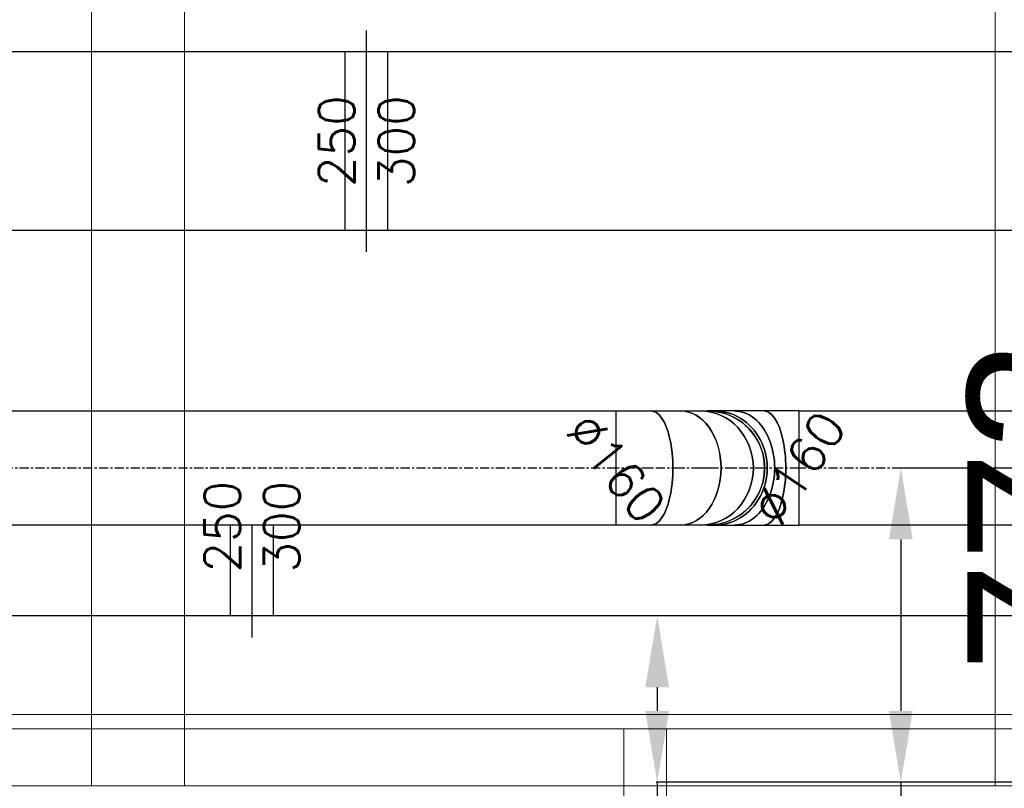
# Model space of a CAD drawing. Header units: millimetres. Extents: x -573548 to 674770, y -246895 to -89040.
# Tile 87 of 199: x 110915 to 112293, y -235521 to -234444. Entities that reach past the tile are written whole.
import ezdxf

# ---------------------------------------------------------------- set-up
doc = ezdxf.new("R2010")
doc.units = ezdxf.units.MM
doc.linetypes.add('Oś', pattern=[22.225, 12.7, -3.175, 3.175, -3.175])
for name, color, linetype, lineweight in [('A_słupy wysokie_Nr_pióra__1', 8, 'Continuous', 9), ('belki podwalinowe_Nr_pióra__8', 8, 'Continuous', 9), ('FLUID-N1', 7, 'Continuous', 30), ('murłata_Nr_pióra__1', 8, 'Continuous', 9), ('Nowe_strop_Nr_pióra__59', 8, 'Continuous', 9)]:
    doc.layers.add(name, color=color, linetype=linetype, lineweight=lineweight)
for name, color, linetype in [('FLUID-N1-50-DIM', 7, 'Continuous'), ('FLUID-W1', 7, 'Continuous'), ('FLUID-W1-50-DIM', 7, 'Continuous'), ('FLUID-W2', 7, 'Continuous'), ('FLUID-W2-50-DIM', 7, 'Continuous'), ('FLUID-W2-SYM', 7, 'Continuous')]:
    doc.layers.add(name, color=color, linetype=linetype)
doc.styles.add('FDBES', font='simplex.shx')
doc.styles.get("Standard").update_dxf_attribs({"font": 'arial.ttf'})
doc.dimstyles.new('ISO-25', dxfattribs={"dimtxt": 2.5, "dimasz": 2.5, "dimexe": 1.25, "dimexo": 0.625, "dimtad": 1, "dimtxsty": 'Standard', "dimcen": 2.5, "dimadec": 0, "dimazin": 0, "dimtfac": 1, "dimtmove": 0, "dimatfit": 3, "dimfxl": 1, "dimarcsym": 0})

# ---------------------------------------------------------------- blocks, each defined once
blk = doc.blocks.new('A$C685D2BB2')
at = {"layer": 'A_słupy wysokie_Nr_pióra__1'}
for p, q in [((32854.9, 14229.3), (32854.9, 11377.3)), ((32984.9, 14047.4), (32984.9, 11377.3))]:
    blk.add_line(p, q, dxfattribs=at)
at = {"layer": 'belki podwalinowe_Nr_pióra__8'}
blk.add_line((30257.5, 11377.3), (34222.5, 11377.3), dxfattribs=at)
at = {"layer": 'murłata_Nr_pióra__1'}
blk.add_line((34119.9, 12749.9), (34119.9, 11377.3), dxfattribs=at)
at = {"layer": 'Nowe_strop_Nr_pióra__59'}
for points in [[(9874.4, 11382.3), (10780.3, 11382.3), (10780.3, 11506.8), (24060, 11477), (27660, 11477), (34860, 11477), (40457.1, 11476.8)], [(10024.4, 11366.8), (10800, 11366.8), (10800.2, 11486.8), (24060, 11457.3), (27659.9, 11457.3), (34859.9, 11457.3), (40482.2, 11457.3)]]:
    blk.add_lwpolyline(points, dxfattribs=at)
blk.add_lwpolyline([(33599.9, 11337.3), (33659.9, 11337.3), (33659.9, 11457.3), (33599.9, 11457.3)], close=True, dxfattribs=at)
blk = doc.blocks.new('*U60740')
at = {"color": 6, "linetype": 'Continuous', "lineweight": -2}
for p, q in [((-579, 0, 155), (-579, 0, -155)), ((579, 0, 155), (579, 0, -155))]:
    blk.add_line(p, q, dxfattribs=at)
at = {"color": 0, "linetype": 'ByBlock', "lineweight": -2}
for p, q in [((-579, 0, -125), (579, 0, -125)), ((-579, 0, 125), (579, 0, 125))]:
    blk.add_line(p, q, dxfattribs=at)
at = {"color": 6, "linetype": 'Continuous', "lineweight": -3}
for p, q in [((-549, 0, 125), (-549, 0, -125)), ((549, 0, 125), (549, 0, -125))]:
    blk.add_line(p, q, dxfattribs=at)
blk = doc.blocks.new('*U60797')
at = {"color": 6, "linetype": 'Continuous', "lineweight": -2}
blk.add_line((-2582.5, 0, 80), (-2582.5, 0, -80), dxfattribs=at)
at = {"color": 0, "linetype": 'ByBlock', "lineweight": -2}
for p, q in [((2582.5, 0, -80), (-2582.5, 0, -80)), ((-2582.5, 0, 80), (2582.5, 0, 80))]:
    blk.add_line(p, q, dxfattribs=at)
at = {"layer": 'FLUID-W2-SYM', "color": 7, "linetype": 'Oś', "lineweight": -3}
for q in [(2582.5, 0), (-2582.4, 0)]:
    blk.add_line((-2582.5, 0), q, dxfattribs=at)
blk = doc.blocks.new('*U60798')
at = {"color": 0, "linetype": 'ByBlock', "lineweight": -2}
for p, q in [((-14.3, 0, 80), (-24, 0, 80)), ((-24, 0, -80), (-14.3, 0, -80)), ((13.5, 0, 80), (-14.3, 0, 80)), ((-14.3, 0, -80), (13.5, 0, -80)), ((55, 0, 80), (13.5, 0, 80)), ((13.5, 0, -80), (55, 0, -80)), ((104, 0, 80), (55, 0, 80)), ((55, 0, -80), (104, 0, -80))]:
    blk.add_line(p, q, dxfattribs=at)
at = {"color": 6, "linetype": 'Continuous', "lineweight": -2}
blk.add_line((104, 0, -80), (104, 0, 80), dxfattribs=at)
at = {"color": 6, "linetype": 'Continuous', "lineweight": -2, "extrusion": (3.7494e-32, 1, -3.06162e-16)}
blk.add_ellipse((-24, 0), major_axis=(0, 0, -80), ratio=1, start_param=0, end_param=1.570796, dxfattribs=at)
at = {"color": 6, "linetype": 'Continuous', "lineweight": -3, "extrusion": (2.44929e-16, -1, 3.06162e-16)}
for centre, major_axis, ratio, start_param, end_param in [((-14.3, 0), (0, 0, 80), 0.92388, 0, 1.570796), ((13.5, 0), (0, 0, 80), 0.707107, 0, 1.570796), ((55, 0), (0, 0, 80), 0.382683, 0, 3.141593), ((-14.3, 0), (0, 0, -80), 0.92388, 4.712389, 6.283185), ((13.5, 0), (0, 0, -80), 0.707107, 4.712389, 6.283185)]:
    blk.add_ellipse(centre, major_axis=major_axis, ratio=ratio, start_param=start_param, end_param=end_param, dxfattribs=at)
at = {"color": 6, "linetype": 'Continuous', "lineweight": -3, "extrusion": (-2.44929e-16, 1, -3.06162e-16)}
for centre, major_axis, ratio, start_param, end_param in [((-14.3, 0), (0, 0, 80), 0.92388, 4.712389, 6.283185), ((13.5, 0), (0, 0, -80), 0.707107, 1.570796, 3.141593), ((55, 0), (0, 0, -80), 0.382683, 0, 3.141593), ((-14.3, 0), (0, 0, -80), 0.92388, 0, 1.570796), ((13.5, 0), (0, 0, -80), 0.707107, 0, 1.570796)]:
    blk.add_ellipse(centre, major_axis=major_axis, ratio=ratio, start_param=start_param, end_param=end_param, dxfattribs=at)
at = {"color": 6, "linetype": 'Continuous', "lineweight": -2, "extrusion": (-2.44929e-16, 1, 2.67284e-28)}
blk.add_ellipse((-24, 0), major_axis=(-80, 0), ratio=1, start_param=0, end_param=1.570796, dxfattribs=at)
at = {"layer": 'FLUID-W2-SYM', "color": 7, "linetype": 'Oś', "lineweight": -3}
for p, q in [((-24, 0), (-14.3, 0)), ((-14.3, 0), (13.5, 0)), ((13.5, 0), (55, 0)), ((55, 0), (104, 0)), ((103.9, 0), (104, 0))]:
    blk.add_line(p, q, dxfattribs=at)
blk = doc.blocks.new('*U60800')
at = {"color": 0, "linetype": 'ByBlock', "lineweight": -2}
for p, q in [((0, 24, 80), (0, 14.3, 80)), ((0, 14.3, -80), (0, 24, -80)), ((0, 14.3, 80), (0, -13.5, 80)), ((0, -13.5, -80), (0, 14.3, -80)), ((0, -13.5, 80), (0, -55, 80)), ((0, -55, -80), (0, -13.5, -80)), ((0, -55, 80), (0, -104, 80)), ((0, -104, -80), (0, -55, -80))]:
    blk.add_line(p, q, dxfattribs=at)
at = {"color": 6, "linetype": 'Continuous', "lineweight": -2}
for p, q in [((0, -104), (0, -104, 80)), ((0, -104, -80), (0, -104))]:
    blk.add_line(p, q, dxfattribs=at)
at = {"color": 6, "linetype": 'Continuous', "lineweight": -2, "extrusion": (-1, 1.11022e-16, -1.83697e-16)}
blk.add_ellipse((0, 24), major_axis=(0, 0, -80), ratio=1, start_param=0, end_param=3.141593, dxfattribs=at)
at = {"color": 6, "linetype": 'Continuous', "lineweight": -3, "extrusion": (-1, -2.83277e-16, -1.83697e-16)}
for centre, ratio in [((0, 14.3), 0.92388), ((0, -13.5), 0.707107), ((0, -55), 0.382683)]:
    blk.add_ellipse(centre, major_axis=(0, 0, -80), ratio=ratio, start_param=0, end_param=3.141593, dxfattribs=at)
at = {"color": 6, "linetype": 'Continuous', "lineweight": -3, "extrusion": (1, 2.83277e-16, 1.83697e-16)}
for centre, ratio in [((0, 14.3), 0.92388), ((0, -13.5), 0.707107), ((0, -55), 0.382683)]:
    blk.add_ellipse(centre, major_axis=(0, 0, 80), ratio=ratio, start_param=0, end_param=3.141593, dxfattribs=at)
at = {"layer": 'FLUID-W2-SYM', "color": 7, "linetype": 'Oś', "lineweight": -3}
for p, q in [((0, 14.3), (0, 24)), ((0, -13.5), (0, 14.3)), ((0, -55), (0, -13.5)), ((0, -56), (0, -55)), ((0, -104), (0, -56))]:
    blk.add_line(p, q, dxfattribs=at)
blk = doc.blocks.new('*U60759')
at = {"color": 6, "linetype": 'Continuous', "lineweight": -2}
for p, q in [((-416, 0, 80), (-416, 0, -80)), ((416, 0, -80), (416, 0, 80))]:
    blk.add_line(p, q, dxfattribs=at)
at = {"color": 0, "linetype": 'ByBlock', "lineweight": -2}
for p, q in [((416, 0, -80), (-416, 0, -80)), ((-416, 0, 80), (416, 0, 80))]:
    blk.add_line(p, q, dxfattribs=at)
at = {"layer": 'FLUID-W2-SYM', "color": 7, "linetype": 'Oś', "lineweight": -3}
blk.add_line((-416, 0), (416, 0), dxfattribs=at)
blk = doc.blocks.new('*U60792')
at = {"color": 5, "linetype": 'Continuous', "lineweight": -3}
blk.add_line((720, -125), (720, 2.2), dxfattribs=at)
at = {"color": 5, "linetype": 'Continuous', "lineweight": -2}
blk.add_line((750, -155), (750, 2.2), dxfattribs=at)
at = {"color": 0, "linetype": 'ByBlock', "lineweight": -2}
blk.add_line((-750, -125), (750, -125), dxfattribs=at)
blk = doc.blocks.new('*U60835')
at = {"color": 5, "linetype": 'Continuous', "lineweight": -2}
blk.add_line((-750, -155), (-750, 2.2), dxfattribs=at)
at = {"color": 5, "linetype": 'Continuous', "lineweight": -3}
blk.add_line((-720, -125), (-720, 2.2), dxfattribs=at)
at = {"color": 0, "linetype": 'ByBlock', "lineweight": -2}
blk.add_line((-750, -125), (750, -125), dxfattribs=at)
blk = doc.blocks.new('*U60856')
at = {"color": 6, "linetype": 'Continuous', "lineweight": -2}
for p, q in [((-640, 0, 155), (-640, 0, -155)), ((640, 0, 155), (640, 0, -155))]:
    blk.add_line(p, q, dxfattribs=at)
at = {"color": 0, "linetype": 'ByBlock', "lineweight": -2}
for p, q in [((-640, 0, -125), (640, 0, -125)), ((-640, 0, 125), (640, 0, 125))]:
    blk.add_line(p, q, dxfattribs=at)
at = {"color": 6, "linetype": 'Continuous', "lineweight": -3}
for p, q in [((-610, 0, 125), (-610, 0, -125)), ((610, 0, 125), (610, 0, -125))]:
    blk.add_line(p, q, dxfattribs=at)
blk = doc.blocks.new('*D60946')
at = {"color": 0, "lineweight": -2}
for p, q in [((112649.7, -234739.3), (112444.3, -234739.3)), ((112445.6, -234839.3), (112445.6, -235412.3)), ((112649.7, -235512.3), (112444.3, -235512.3))]:
    blk.add_line(p, q, dxfattribs=at)
at = {"color": 0}
for points in [[(112462.2, -234839.3), (112428.9, -234839.3), (112445.6, -234739.3)], [(112428.9, -235412.3), (112462.2, -235412.3), (112445.6, -235512.3)]]:
    blk.add_solid(points, dxfattribs=at)
at = {"layer": 'Defpoints', "color": 0}
for p in [(112650.3, -234739.3), (112445.6, -235512.3), (112650.3, -235512.3)]:
    blk.add_point(p, dxfattribs=at)
at = {"color": 0, "insert": (112342.8, -235125.8), "char_height": 200, "attachment_point": 5, "rotation": 90}
blk.add_mtext('773', dxfattribs=at)
blk = doc.blocks.new('*D60947')
at = {"color": 0, "lineweight": -2}
for p, q in [((112480.5, -235072.1), (112147.1, -235072.1)), ((112148.4, -235172.1), (112148.4, -235412.3)), ((112480.5, -235512.3), (112147.1, -235512.3)), ((112148.4, -235512.3), (112148.4, -236062.1))]:
    blk.add_line(p, q, dxfattribs=at)
at = {"color": 0}
for points in [[(112165, -235172.1), (112131.7, -235172.1), (112148.4, -235072.1)], [(112131.7, -235412.3), (112165, -235412.3), (112148.4, -235512.3)]]:
    blk.add_solid(points, dxfattribs=at)
at = {"layer": 'Defpoints', "color": 0}
for p in [(112481.1, -235072.1), (112148.4, -235512.3), (112481.1, -235512.3)]:
    blk.add_point(p, dxfattribs=at)
at = {"color": 0, "insert": (112045.7, -235837.2), "char_height": 200, "attachment_point": 5, "rotation": 90}
blk.add_mtext('440', dxfattribs=at)
blk = doc.blocks.new('*D60948')
at = {"color": 0, "lineweight": -2}
for p, q in [((112259.4, -235279.3), (111806, -235279.3)), ((111807.3, -235379.3), (111807.3, -235412.3)), ((112259.4, -235512.3), (111806, -235512.3)), ((111807.3, -235512.3), (111807.3, -236058.3))]:
    blk.add_line(p, q, dxfattribs=at)
at = {"color": 0}
for points in [[(111823.9, -235379.3), (111790.6, -235379.3), (111807.3, -235279.3)], [(111790.6, -235412.3), (111823.9, -235412.3), (111807.3, -235512.3)]]:
    blk.add_solid(points, dxfattribs=at)
at = {"layer": 'Defpoints', "color": 0}
for p in [(112260, -235279.3), (111807.3, -235512.3), (112260, -235512.3)]:
    blk.add_point(p, dxfattribs=at)
at = {"color": 0, "insert": (111704.6, -235835.3), "char_height": 200, "attachment_point": 5, "rotation": 90}
blk.add_mtext('233', dxfattribs=at)

msp = doc.modelspace()

# ---------------------------------------------------------------- block references
at = {"color": 150}
msp.add_blockref('A$C685D2BB2', (78160.5, -246894.6), dxfattribs=at)
at = {"layer": 'FLUID-N1', "color": 5, "linetype": 'Continuous', "extrusion": (1.22465e-16, 0, -1), "rotation": 360}
for name, p in [('*U60835', (-110490.1, -235154.3, 65902.5)), ('*U60792', (-111990.1, -235154.3, 65902.5))]:
    msp.add_blockref(name, p, dxfattribs=at)
at = {"layer": 'FLUID-W1', "color": 6, "linetype": 'Continuous', "extrusion": (1.22465e-16, -1, 1.83697e-16), "rotation": 180}
for name, p in [('*U60740', (110821.3, -65902.8, 234614.3)), ('*U60856', (112040.3, -65902.8, 234614.3))]:
    msp.add_blockref(name, p, dxfattribs=at)
at = {"layer": 'FLUID-W2', "color": 6, "linetype": 'Continuous', "extrusion": (-1.22465e-16, -1, 1.83697e-16)}
for name, p, rotation in [('*U60797', (109167.3, -65252.7, 235072.1), 180), ('*U60800', (111901.7, -65484.7, 235072.1), 89.99999999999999), ('*U60759', (112421.7, -65508.7, 235072.1), 180)]:
    msp.add_blockref(name, p, dxfattribs=dict(at, rotation=rotation))
at = {"layer": 'FLUID-W2', "color": 6, "linetype": 'Continuous', "extrusion": (-1.22465e-16, 1, -3.06162e-16), "rotation": 360}
msp.add_blockref('*U60798', (-111853.7, -65276.7, -235072.1), dxfattribs=at)

# ---------------------------------------------------------------- texts
at = {"layer": 'FLUID-N1-50-DIM', "insert": (111240.1, -235154.3, -65902.5), "char_height": 50, "attachment_point": 5, "rotation": 90, "style": 'FDBES'}
msp.add_mtext('250\\P300', dxfattribs=at)
at = {"layer": 'FLUID-W1-50-DIM', "insert": (111400.3, -234614.3, -65902.8), "char_height": 50, "attachment_point": 5, "rotation": 90, "style": 'FDBES'}
msp.add_mtext('250\\P300', dxfattribs=at)
at = {"layer": 'FLUID-W2-50-DIM', "char_height": 50, "attachment_point": 5, "style": 'FDBES'}
for insert, rotation in [((112005.7, -235072.1, -65508.7), 56.3099), ((111749.7, -235072.1, -65252.7), 308.6598)]:
    msp.add_mtext('∅160\\P', dxfattribs=dict(at, insert=insert, rotation=rotation))

# ---------------------------------------------------------------- dimensions: what is measured, and where the dimension line sits
at = {"color": 150}
for base, p1, p2, picture, middle in [((112445.6, -235512.3), (112650.3, -234739.3), (112650.3, -235512.3), '*D60946', (112445.6, -235125.8)), ((112148.4, -235512.3), (112481.1, -235072.1), (112481.1, -235512.3), '*D60947', (112148.4, -235837.2)), ((111807.3, -235512.3), (112260, -235279.3), (112260, -235512.3), '*D60948', (111807.3, -235835.3))]:
    dim = msp.add_linear_dim(base=base, p1=p1, p2=p2, angle=270, dimstyle='ISO-25', override={"dimtxt": 200, "dimasz": 100, "dimdec": 0}, dxfattribs=at)
    dim.commit()
    dim.dimension.update_dxf_attribs({"geometry": picture, "text_midpoint": middle, "dimtype": 161})

doc.saveas('drawing.dxf')
